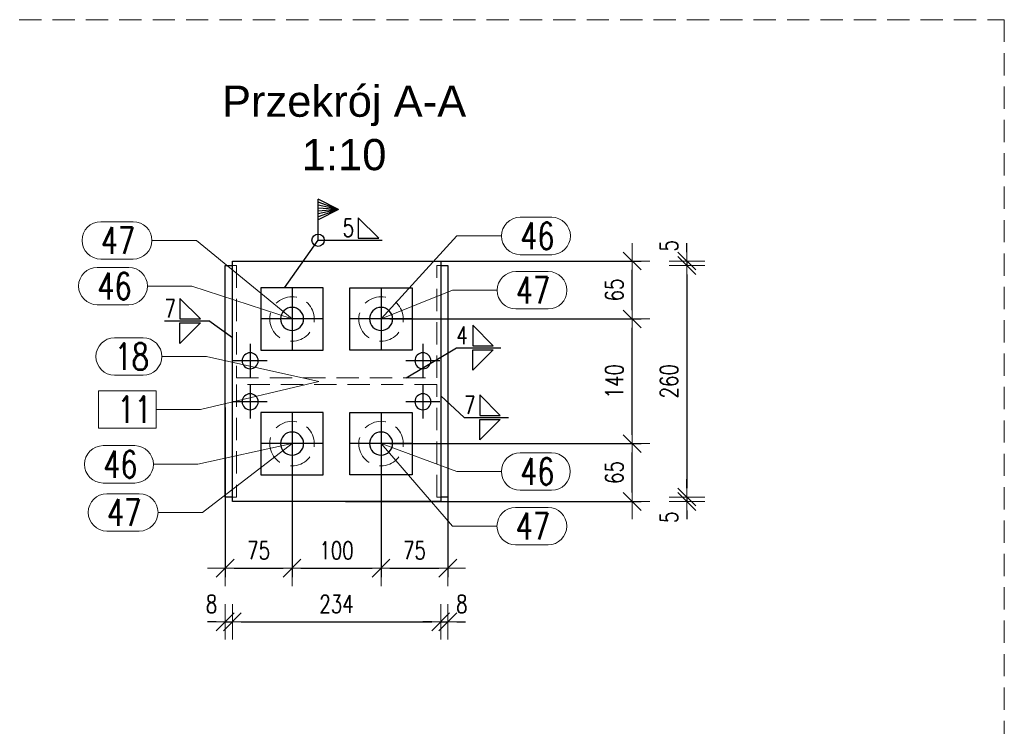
# Model space of a CAD drawing. Header units: millimetres. Extents: x 2097 to 3301, y 14853 to 15503.
# Tile 76 of 97: x 3058 to 3169, y 15093 to 15173. Entities that reach past the tile are written whole.
import ezdxf
from ezdxf.enums import TextEntityAlignment as Align

# ---------------------------------------------------------------- set-up
doc = ezdxf.new("R2010")
doc.units = ezdxf.units.MM
doc.header["$LTSCALE"] = 10
doc.linetypes.add('HIDDEN', pattern=[0.375, 0.25, -0.125])
doc.linetypes.add('MITTE', pattern=[2, 1.25, -0.25, 0.25, -0.25])
doc.layers.get('Defpoints').update_dxf_attribs({"color": 1})
for name, color, linetype, lineweight in [('PS_DIM', 4, 'Continuous', 13), ('PS_Hidden', 2, 'HIDDEN', 9), ('PS_Pos', 1, 'Continuous', 15), ('PS_SOLID', 7, 'Continuous', 30), ('PS_TEXT', 3, 'Continuous', 18)]:
    doc.layers.add(name, color=color, linetype=linetype, lineweight=lineweight)
doc.layers.add('PS_MID', color=5, linetype='MITTE')
doc.layers.add('PS_WELD', color=1, linetype='Continuous')
doc.styles.add('ARIAL', font='arial.ttf')
doc.styles.add('simplex', font='simplex.shx', dxfattribs={"width": 0.75})
doc.dimstyles.new('1_10_PRZ', dxfattribs={"dimtxt": 2, "dimasz": 1, "dimexe": 2, "dimexo": 5, "dimgap": 1, "dimtad": 1, "dimdec": 0, "dimlfac": 10, "dimtxsty": 'simplex', "dimblk": 'dimznak', "dimcen": 2, "dimse1": 1, "dimse2": 1, "dimclrt": 3, "dimadec": 1, "dimazin": 0, "dimtfac": 1, "dimtdec": 0, "dimtix": 1, "dimtmove": 2, "dimatfit": 3, "dimldrblk": 'dim-grot', "dimfxl": 1, "dimarcsym": 0})
doc.dimstyles.new('1_10_SC', dxfattribs={"dimtxt": 2, "dimasz": 1, "dimexe": 1, "dimexo": 1, "dimgap": 1, "dimtad": 1, "dimdec": 0, "dimlfac": 10, "dimtxsty": 'simplex', "dimblk": 'dimznak', "dimcen": 2, "dimclrd": 256, "dimclre": 256, "dimclrt": 3, "dimadec": 1, "dimazin": 0, "dimtfac": 1, "dimtdec": 0, "dimtix": 1, "dimtmove": 2, "dimatfit": 3, "dimldrblk": 'dim-grot', "dimfxl": 1, "dimarcsym": 0})

# ---------------------------------------------------------------- blocks, each defined once
blk = doc.blocks.new('dimznak')
at = {"color": 0}
for points in [[(0, 2), (0, -2)], [(-2, 0), (2, 0)]]:
    blk.add_lwpolyline(points, dxfattribs=at)
at = {"color": 2}
blk.add_lwpolyline([(1, 1), (-1, -1)], dxfattribs=at)
blk = doc.blocks.new('*D381')
at = {"layer": 'Defpoints', "color": 0, "transparency": 16777216}
for p in [(3099.07, 15125.25), (3127.27, 15125.25), (3094.07, 15118.75)]:
    blk.add_point(p, dxfattribs=at)
at = {"layer": 'PS_DIM', "lineweight": -2, "transparency": 16777216}
for p, q in [((3100.07, 15125.25), (3128.27, 15125.25)), ((3127.27, 15119.75), (3127.27, 15124.25)), ((3095.07, 15118.75), (3128.27, 15118.75))]:
    blk.add_line(p, q, dxfattribs=at)
for p, rotation in [((3127.27, 15125.25), 90), ((3127.27, 15118.75), 270)]:
    blk.add_blockref('dimznak', p, dxfattribs=dict(at, rotation=rotation))
at = {"layer": 'PS_DIM', "color": 3, "transparency": 16777216, "insert": (3125.27, 15122), "char_height": 2, "attachment_point": 5, "rotation": 90, "style": 'simplex'}
blk.add_mtext('65', dxfattribs=at)
blk = doc.blocks.new('dim-grot')
blk.add_hatch(color=256).paths.add_polyline_path([(0, 0), (-2, 0.5), (-2, -0.5)])
blk.add_lwpolyline([(0, 0), (-2, 0.5), (-2, -0.5), (0, 0)])
blk = doc.blocks.new('*D382')
at = {"layer": 'Defpoints', "color": 0, "transparency": 16777216}
for p in [(3099.07, 15139.25), (3127.27, 15139.25), (3099.07, 15125.25)]:
    blk.add_point(p, dxfattribs=at)
at = {"layer": 'PS_DIM', "lineweight": -2, "transparency": 16777216}
for p, q in [((3100.07, 15139.25), (3128.27, 15139.25)), ((3127.27, 15126.25), (3127.27, 15138.25)), ((3100.07, 15125.25), (3128.27, 15125.25))]:
    blk.add_line(p, q, dxfattribs=at)
for p, rotation in [((3127.27, 15139.25), 90), ((3127.27, 15125.25), 270)]:
    blk.add_blockref('dimznak', p, dxfattribs=dict(at, rotation=rotation))
at = {"layer": 'PS_DIM', "color": 3, "transparency": 16777216, "insert": (3125.27, 15132.25), "char_height": 2, "attachment_point": 5, "rotation": 90, "style": 'simplex'}
blk.add_mtext('140', dxfattribs=at)
blk = doc.blocks.new('*D383')
at = {"layer": 'Defpoints', "color": 0, "transparency": 16777216}
for p in [(3099.07, 15145.75), (3127.27, 15145.75), (3099.07, 15139.25)]:
    blk.add_point(p, dxfattribs=at)
at = {"layer": 'PS_DIM', "lineweight": -2, "transparency": 16777216}
for p, q in [((3100.07, 15145.75), (3128.27, 15145.75)), ((3127.27, 15140.25), (3127.27, 15144.75)), ((3100.07, 15139.25), (3128.27, 15139.25))]:
    blk.add_line(p, q, dxfattribs=at)
for p, rotation in [((3127.27, 15145.75), 90), ((3127.27, 15139.25), 270)]:
    blk.add_blockref('dimznak', p, dxfattribs=dict(at, rotation=rotation))
at = {"layer": 'PS_DIM', "color": 3, "transparency": 16777216, "insert": (3125.27, 15142.5), "char_height": 2, "attachment_point": 5, "rotation": 90, "style": 'simplex'}
blk.add_mtext('65', dxfattribs=at)
blk = doc.blocks.new('*D384')
at = {"layer": 'Defpoints', "color": 0, "transparency": 16777216}
for p in [(3103.13, 15145.75), (3105.32, 15145.25), (3133.42, 15145.25)]:
    blk.add_point(p, dxfattribs=at)
at = {"layer": 'PS_DIM', "color": 0, "lineweight": -2, "transparency": 16777216}
for p, q in [((3133.42, 15146.75), (3133.42, 15147.75)), ((3133.42, 15145.75), (3133.42, 15145.25)), ((3133.42, 15144.25), (3133.42, 15143.25))]:
    blk.add_line(p, q, dxfattribs=at)
for p, rotation in [((3133.42, 15145.75), 270), ((3133.42, 15145.25), 90)]:
    blk.add_blockref('dimznak', p, dxfattribs=dict(at, rotation=rotation))
at = {"layer": 'PS_DIM', "color": 3, "transparency": 16777216, "insert": (3131.42, 15147.46), "char_height": 2, "attachment_point": 5, "rotation": 90, "style": 'simplex'}
blk.add_mtext('5', dxfattribs=at)
blk = doc.blocks.new('*D385')
at = {"layer": 'Defpoints', "color": 0, "transparency": 16777216}
for p in [(3105.32, 15145.25), (3106.57, 15119.25), (3133.42, 15119.25)]:
    blk.add_point(p, dxfattribs=at)
at = {"layer": 'PS_DIM', "color": 0, "lineweight": -2, "transparency": 16777216}
blk.add_line((3133.42, 15144.25), (3133.42, 15120.25), dxfattribs=at)
for p, rotation in [((3133.42, 15145.25), 90), ((3133.42, 15119.25), 270)]:
    blk.add_blockref('dimznak', p, dxfattribs=dict(at, rotation=rotation))
at = {"layer": 'PS_DIM', "color": 3, "transparency": 16777216, "insert": (3131.42, 15132.25), "char_height": 2, "attachment_point": 5, "rotation": 90, "style": 'simplex'}
blk.add_mtext('260', dxfattribs=at)
blk = doc.blocks.new('*D386')
at = {"layer": 'Defpoints', "color": 0, "transparency": 16777216}
for p in [(3106.57, 15119.25), (3105.77, 15118.75), (3133.42, 15118.75)]:
    blk.add_point(p, dxfattribs=at)
at = {"layer": 'PS_DIM', "color": 0, "lineweight": -2, "transparency": 16777216}
for p, q in [((3133.42, 15120.25), (3133.42, 15121.25)), ((3133.42, 15119.25), (3133.42, 15118.75)), ((3133.42, 15117.75), (3133.42, 15116.75))]:
    blk.add_line(p, q, dxfattribs=at)
for p, rotation in [((3133.42, 15119.25), 270), ((3133.42, 15118.75), 90)]:
    blk.add_blockref('dimznak', p, dxfattribs=dict(at, rotation=rotation))
at = {"layer": 'PS_DIM', "color": 3, "transparency": 16777216, "insert": (3131.42, 15116.97), "char_height": 2, "attachment_point": 5, "rotation": 90, "style": 'simplex'}
blk.add_mtext('5', dxfattribs=at)
blk = doc.blocks.new('*D387')
at = {"layer": 'Defpoints', "color": 0, "transparency": 16777216}
for p in [(3081.57, 15130.31), (3089.07, 15128.75), (3089.07, 15111.25)]:
    blk.add_point(p, dxfattribs=at)
at = {"layer": 'PS_DIM', "lineweight": -2, "transparency": 16777216}
for p, q in [((3081.57, 15129.31), (3081.57, 15110.25)), ((3089.07, 15127.75), (3089.07, 15110.25)), ((3082.57, 15111.25), (3088.07, 15111.25))]:
    blk.add_line(p, q, dxfattribs=at)
at = {"layer": 'PS_DIM', "lineweight": -2, "transparency": 16777216, "rotation": 180}
blk.add_blockref('dimznak', (3081.57, 15111.25), dxfattribs=at)
at = {"layer": 'PS_DIM', "lineweight": -2, "transparency": 16777216}
blk.add_blockref('dimznak', (3089.07, 15111.25), dxfattribs=at)
at = {"layer": 'PS_DIM', "color": 3, "transparency": 16777216, "insert": (3085.32, 15113.25), "char_height": 2, "attachment_point": 5, "style": 'simplex'}
blk.add_mtext('75', dxfattribs=at)
blk = doc.blocks.new('*D388')
at = {"layer": 'Defpoints', "color": 0, "transparency": 16777216}
for p in [(3089.07, 15128.75), (3099.07, 15128.33), (3099.07, 15111.25)]:
    blk.add_point(p, dxfattribs=at)
at = {"layer": 'PS_DIM', "lineweight": -2, "transparency": 16777216}
for p, q in [((3089.07, 15127.75), (3089.07, 15110.25)), ((3099.07, 15127.33), (3099.07, 15110.25)), ((3090.07, 15111.25), (3098.07, 15111.25))]:
    blk.add_line(p, q, dxfattribs=at)
at = {"layer": 'PS_DIM', "lineweight": -2, "transparency": 16777216, "rotation": 180}
blk.add_blockref('dimznak', (3089.07, 15111.25), dxfattribs=at)
at = {"layer": 'PS_DIM', "lineweight": -2, "transparency": 16777216}
blk.add_blockref('dimznak', (3099.07, 15111.25), dxfattribs=at)
at = {"layer": 'PS_DIM', "color": 3, "transparency": 16777216, "insert": (3094.07, 15113.25), "char_height": 2, "attachment_point": 5, "style": 'simplex'}
blk.add_mtext('100', dxfattribs=at)
blk = doc.blocks.new('*D389')
at = {"layer": 'Defpoints', "color": 0, "transparency": 16777216}
for p in [(3106.57, 15129.18), (3099.07, 15128.33), (3106.57, 15111.25)]:
    blk.add_point(p, dxfattribs=at)
at = {"layer": 'PS_DIM', "lineweight": -2, "transparency": 16777216}
for p, q in [((3106.57, 15128.18), (3106.57, 15110.25)), ((3099.07, 15127.33), (3099.07, 15110.25)), ((3100.07, 15111.25), (3105.57, 15111.25))]:
    blk.add_line(p, q, dxfattribs=at)
at = {"layer": 'PS_DIM', "lineweight": -2, "transparency": 16777216, "rotation": 180}
blk.add_blockref('dimznak', (3099.07, 15111.25), dxfattribs=at)
at = {"layer": 'PS_DIM', "lineweight": -2, "transparency": 16777216}
blk.add_blockref('dimznak', (3106.57, 15111.25), dxfattribs=at)
at = {"layer": 'PS_DIM', "color": 3, "transparency": 16777216, "insert": (3102.82, 15113.25), "char_height": 2, "attachment_point": 5, "style": 'simplex'}
blk.add_mtext('75', dxfattribs=at)
blk = doc.blocks.new('*D390')
at = {"layer": 'Defpoints', "color": 0, "transparency": 16777216}
for p in [(3081.57, 15125.31), (3082.37, 15125.31), (3082.37, 15105.23)]:
    blk.add_point(p, dxfattribs=at)
at = {"layer": 'PS_DIM', "color": 0, "lineweight": -2, "transparency": 16777216}
for p, q in [((3080.57, 15105.23), (3079.57, 15105.23)), ((3081.57, 15105.23), (3082.37, 15105.23)), ((3083.37, 15105.23), (3084.37, 15105.23))]:
    blk.add_line(p, q, dxfattribs=at)
blk.add_blockref('dimznak', (3081.57, 15105.23), dxfattribs=at)
at = {"layer": 'PS_DIM', "color": 0, "lineweight": -2, "transparency": 16777216, "rotation": 180}
blk.add_blockref('dimznak', (3082.37, 15105.23), dxfattribs=at)
at = {"layer": 'PS_DIM', "color": 3, "transparency": 16777216, "insert": (3080.03, 15107.23), "char_height": 2, "attachment_point": 5, "style": 'simplex'}
blk.add_mtext('8', dxfattribs=at)
blk = doc.blocks.new('*D391')
at = {"layer": 'Defpoints', "color": 0, "transparency": 16777216}
for p in [(3105.77, 15127.64), (3082.37, 15125.31), (3105.77, 15105.23)]:
    blk.add_point(p, dxfattribs=at)
at = {"layer": 'PS_DIM', "color": 0, "lineweight": -2, "transparency": 16777216}
blk.add_line((3083.37, 15105.23), (3104.77, 15105.23), dxfattribs=at)
at = {"layer": 'PS_DIM', "color": 0, "lineweight": -2, "transparency": 16777216, "rotation": 180}
blk.add_blockref('dimznak', (3082.37, 15105.23), dxfattribs=at)
at = {"layer": 'PS_DIM', "color": 0, "lineweight": -2, "transparency": 16777216}
blk.add_blockref('dimznak', (3105.77, 15105.23), dxfattribs=at)
at = {"layer": 'PS_DIM', "color": 3, "transparency": 16777216, "insert": (3094.07, 15107.23), "char_height": 2, "attachment_point": 5, "style": 'simplex'}
blk.add_mtext('234', dxfattribs=at)
blk = doc.blocks.new('*D392')
at = {"layer": 'Defpoints', "color": 0, "transparency": 16777216}
for p in [(3105.77, 15127.64), (3106.57, 15127.64), (3106.57, 15105.23)]:
    blk.add_point(p, dxfattribs=at)
at = {"layer": 'PS_DIM', "color": 0, "lineweight": -2, "transparency": 16777216}
for p, q in [((3104.77, 15105.23), (3103.77, 15105.23)), ((3105.77, 15105.23), (3106.57, 15105.23)), ((3107.57, 15105.23), (3108.57, 15105.23))]:
    blk.add_line(p, q, dxfattribs=at)
blk.add_blockref('dimznak', (3105.77, 15105.23), dxfattribs=at)
at = {"layer": 'PS_DIM', "color": 0, "lineweight": -2, "transparency": 16777216, "rotation": 180}
blk.add_blockref('dimznak', (3106.57, 15105.23), dxfattribs=at)
at = {"layer": 'PS_DIM', "color": 3, "transparency": 16777216, "insert": (3108.14, 15107.23), "char_height": 2, "attachment_point": 5, "style": 'simplex'}
blk.add_mtext('8', dxfattribs=at)
blk = doc.blocks.new('Przekrój')
at = {"layer": 'PS_DIM', "style": 'ARIAL', "flags": 4}
for tag, p in [('PRZEKRÓJ', (7.89, 7.75)), ('SKALA', (7.89, 1.75))]:
    blk.add_attdef(tag, text='', height=3.5, dxfattribs=at).set_placement(p, align=Align.MIDDLE_CENTER)
blk = doc.blocks.new('*X861')
at = {"color": 1}
for p, q in [((3067.2, 15145.04), (3070.73, 15145.04)), ((3072.83, 15142.94), (3077.83, 15142.94)), ((3089.07, 15139.25), (3077.83, 15142.94)), ((3067.2, 15140.84), (3070.73, 15140.84))]:
    blk.add_line(p, q, dxfattribs=at)
for centre, start, end in [((3067.2, 15142.94), 90, 270), ((3070.73, 15142.94), 270, 90)]:
    blk.add_arc(centre, 2.1, start, end, dxfattribs=at)
at = {"color": 2, "style": 'simplex', "width": 0.75}
blk.add_text('46', height=3, dxfattribs=at).set_placement((3067.2, 15141.44))
blk = doc.blocks.new('*X862')
at = {"color": 1}
for p, q in [((3067.2, 15145.04), (3070.73, 15145.04)), ((3072.83, 15142.94), (3077.83, 15142.94)), ((3089.07, 15139.25), (3077.83, 15142.94)), ((3067.2, 15140.84), (3070.73, 15140.84))]:
    blk.add_line(p, q, dxfattribs=at)
for centre, start, end in [((3067.2, 15142.94), 90, 270), ((3070.73, 15142.94), 270, 90)]:
    blk.add_arc(centre, 2.1, start, end, dxfattribs=at)
at = {"color": 2, "style": 'simplex', "width": 0.75}
blk.add_text('46', height=3, dxfattribs=at).set_placement((3067.2, 15141.44))
blk = doc.blocks.new('*X863')
at = {"color": 1}
for p, q in [((3067.59, 15150.17), (3071.23, 15150.17)), ((3073.33, 15148.07), (3078.33, 15148.07)), ((3089.07, 15139.25), (3078.33, 15148.07)), ((3067.59, 15145.97), (3071.23, 15145.97))]:
    blk.add_line(p, q, dxfattribs=at)
for centre, start, end in [((3067.59, 15148.07), 90, 270), ((3071.23, 15148.07), 270, 90)]:
    blk.add_arc(centre, 2.1, start, end, dxfattribs=at)
at = {"color": 2, "style": 'simplex', "width": 0.75}
blk.add_text('47', height=3, dxfattribs=at).set_placement((3067.59, 15146.57))
blk = doc.blocks.new('*X864')
at = {"color": 1}
for p, q in [((3067.59, 15150.17), (3071.23, 15150.17)), ((3073.33, 15148.07), (3078.33, 15148.07)), ((3089.07, 15139.25), (3078.33, 15148.07)), ((3067.59, 15145.97), (3071.23, 15145.97))]:
    blk.add_line(p, q, dxfattribs=at)
for centre, start, end in [((3067.59, 15148.07), 90, 270), ((3071.23, 15148.07), 270, 90)]:
    blk.add_arc(centre, 2.1, start, end, dxfattribs=at)
at = {"color": 2, "style": 'simplex', "width": 0.75}
blk.add_text('47', height=3, dxfattribs=at).set_placement((3067.59, 15146.57))
blk = doc.blocks.new('*X865')
at = {"color": 1}
for p, q in [((3114.7, 15150.67), (3118.24, 15150.67)), ((3099.07, 15139.25), (3107.6, 15148.57)), ((3107.6, 15148.57), (3112.6, 15148.57)), ((3114.7, 15146.47), (3118.24, 15146.47))]:
    blk.add_line(p, q, dxfattribs=at)
for centre, start, end in [((3114.7, 15148.57), 90, 270), ((3118.24, 15148.57), 270, 90)]:
    blk.add_arc(centre, 2.1, start, end, dxfattribs=at)
at = {"color": 2, "style": 'simplex', "width": 0.75}
blk.add_text('46', height=3, dxfattribs=at).set_placement((3114.7, 15147.07))
blk = doc.blocks.new('*X866')
at = {"color": 1}
for p, q in [((3114.7, 15150.67), (3118.24, 15150.67)), ((3099.07, 15139.25), (3107.6, 15148.57)), ((3107.6, 15148.57), (3112.6, 15148.57)), ((3114.7, 15146.47), (3118.24, 15146.47))]:
    blk.add_line(p, q, dxfattribs=at)
for centre, start, end in [((3114.7, 15148.57), 90, 270), ((3118.24, 15148.57), 270, 90)]:
    blk.add_arc(centre, 2.1, start, end, dxfattribs=at)
at = {"color": 2, "style": 'simplex', "width": 0.75}
blk.add_text('46', height=3, dxfattribs=at).set_placement((3114.7, 15147.07))
blk = doc.blocks.new('*X867')
at = {"color": 1}
for p, q in [((3114.21, 15144.57), (3117.85, 15144.57)), ((3099.07, 15139.25), (3107.11, 15142.47)), ((3107.11, 15142.47), (3112.11, 15142.47)), ((3114.21, 15140.37), (3117.85, 15140.37))]:
    blk.add_line(p, q, dxfattribs=at)
for centre, start, end in [((3114.21, 15142.47), 90, 270), ((3117.85, 15142.47), 270, 90)]:
    blk.add_arc(centre, 2.1, start, end, dxfattribs=at)
at = {"color": 2, "style": 'simplex', "width": 0.75}
blk.add_text('47', height=3, dxfattribs=at).set_placement((3114.21, 15140.97))
blk = doc.blocks.new('*X868')
at = {"color": 1}
for p, q in [((3099.07, 15125.25), (3107.59, 15122.11)), ((3114.69, 15124.21), (3118.23, 15124.21)), ((3107.59, 15122.11), (3112.59, 15122.11)), ((3114.69, 15120.01), (3118.23, 15120.01))]:
    blk.add_line(p, q, dxfattribs=at)
for centre, start, end in [((3114.69, 15122.11), 90, 270), ((3118.23, 15122.11), 270, 90)]:
    blk.add_arc(centre, 2.1, start, end, dxfattribs=at)
at = {"color": 2, "style": 'simplex', "width": 0.75}
blk.add_text('46', height=3, dxfattribs=at).set_placement((3114.69, 15120.61))
blk = doc.blocks.new('*X869')
at = {"color": 1}
for p, q in [((3099.07, 15125.25), (3107.59, 15122.11)), ((3114.69, 15124.21), (3118.23, 15124.21)), ((3107.59, 15122.11), (3112.59, 15122.11)), ((3114.69, 15120.01), (3118.23, 15120.01))]:
    blk.add_line(p, q, dxfattribs=at)
for centre, start, end in [((3114.69, 15122.11), 90, 270), ((3118.23, 15122.11), 270, 90)]:
    blk.add_arc(centre, 2.1, start, end, dxfattribs=at)
at = {"color": 2, "style": 'simplex', "width": 0.75}
blk.add_text('46', height=3, dxfattribs=at).set_placement((3114.69, 15120.61))
blk = doc.blocks.new('*X870')
at = {"color": 1}
for p, q in [((3099.07, 15125.25), (3107.09, 15115.98)), ((3114.19, 15118.08), (3117.83, 15118.08)), ((3107.09, 15115.98), (3112.09, 15115.98)), ((3114.19, 15113.88), (3117.83, 15113.88))]:
    blk.add_line(p, q, dxfattribs=at)
for centre, start, end in [((3114.19, 15115.98), 90, 270), ((3117.83, 15115.98), 270, 90)]:
    blk.add_arc(centre, 2.1, start, end, dxfattribs=at)
at = {"color": 2, "style": 'simplex', "width": 0.75}
blk.add_text('47', height=3, dxfattribs=at).set_placement((3114.19, 15114.48))
blk = doc.blocks.new('*X871')
at = {"color": 1}
for p, q in [((3099.07, 15125.25), (3107.09, 15115.98)), ((3114.19, 15118.08), (3117.83, 15118.08)), ((3107.09, 15115.98), (3112.09, 15115.98)), ((3114.19, 15113.88), (3117.83, 15113.88))]:
    blk.add_line(p, q, dxfattribs=at)
for centre, start, end in [((3114.19, 15115.98), 90, 270), ((3117.83, 15115.98), 270, 90)]:
    blk.add_arc(centre, 2.1, start, end, dxfattribs=at)
at = {"color": 2, "style": 'simplex', "width": 0.75}
blk.add_text('47', height=3, dxfattribs=at).set_placement((3114.19, 15114.48))
blk = doc.blocks.new('*X872')
at = {"color": 1}
for p, q in [((3067.86, 15125.02), (3071.4, 15125.02)), ((3089.07, 15125.25), (3078.5, 15122.92)), ((3073.5, 15122.92), (3078.5, 15122.92)), ((3067.86, 15120.82), (3071.4, 15120.82))]:
    blk.add_line(p, q, dxfattribs=at)
for centre, start, end in [((3067.86, 15122.92), 90, 270), ((3071.4, 15122.92), 270, 90)]:
    blk.add_arc(centre, 2.1, start, end, dxfattribs=at)
at = {"color": 2, "style": 'simplex', "width": 0.75}
blk.add_text('46', height=3, dxfattribs=at).set_placement((3067.86, 15121.42))
blk = doc.blocks.new('*X873')
at = {"color": 1}
for p, q in [((3067.86, 15125.02), (3071.4, 15125.02)), ((3089.07, 15125.25), (3078.5, 15122.92)), ((3073.5, 15122.92), (3078.5, 15122.92)), ((3067.86, 15120.82), (3071.4, 15120.82))]:
    blk.add_line(p, q, dxfattribs=at)
for centre, start, end in [((3067.86, 15122.92), 90, 270), ((3071.4, 15122.92), 270, 90)]:
    blk.add_arc(centre, 2.1, start, end, dxfattribs=at)
at = {"color": 2, "style": 'simplex', "width": 0.75}
blk.add_text('46', height=3, dxfattribs=at).set_placement((3067.86, 15121.42))
blk = doc.blocks.new('*X874')
at = {"color": 1}
for p, q in [((3089.07, 15125.25), (3079.02, 15117.52)), ((3068.28, 15119.62), (3071.92, 15119.62)), ((3074.02, 15117.52), (3079.02, 15117.52)), ((3068.28, 15115.42), (3071.92, 15115.42))]:
    blk.add_line(p, q, dxfattribs=at)
for centre, start, end in [((3068.28, 15117.52), 90, 270), ((3071.92, 15117.52), 270, 90)]:
    blk.add_arc(centre, 2.1, start, end, dxfattribs=at)
at = {"color": 2, "style": 'simplex', "width": 0.75}
blk.add_text('47', height=3, dxfattribs=at).set_placement((3068.28, 15116.02))
blk = doc.blocks.new('*X875')
at = {"color": 1}
for p, q in [((3089.07, 15125.25), (3079.02, 15117.52)), ((3068.28, 15119.62), (3071.92, 15119.62)), ((3074.02, 15117.52), (3079.02, 15117.52)), ((3068.28, 15115.42), (3071.92, 15115.42))]:
    blk.add_line(p, q, dxfattribs=at)
for centre, start, end in [((3068.28, 15117.52), 90, 270), ((3071.92, 15117.52), 270, 90)]:
    blk.add_arc(centre, 2.1, start, end, dxfattribs=at)
at = {"color": 2, "style": 'simplex', "width": 0.75}
blk.add_text('47', height=3, dxfattribs=at).set_placement((3068.28, 15116.02))
blk = doc.blocks.new('*X876')
at = {"color": 1}
for p, q in [((3069.14, 15137.13), (3072.35, 15137.13)), ((3074.45, 15135.03), (3079.45, 15135.03)), ((3092.08, 15132.23), (3079.45, 15135.03)), ((3069.14, 15132.93), (3072.35, 15132.93))]:
    blk.add_line(p, q, dxfattribs=at)
for centre, start, end in [((3069.14, 15135.03), 90, 270), ((3072.35, 15135.03), 270, 90)]:
    blk.add_arc(centre, 2.1, start, end, dxfattribs=at)
at = {"color": 2, "style": 'simplex', "width": 0.75}
blk.add_text('18', height=3, dxfattribs=at).set_placement((3069.14, 15133.53))
blk = doc.blocks.new('*X877')
at = {"color": 1}
for p, q in [((3092.08, 15132.23), (3078.8, 15129.08)), ((3073.8, 15131.18), (3067.35, 15131.18)), ((3067.35, 15131.18), (3067.35, 15126.98)), ((3073.8, 15126.98), (3073.8, 15131.18)), ((3073.8, 15129.08), (3078.8, 15129.08)), ((3067.35, 15126.98), (3073.8, 15126.98))]:
    blk.add_line(p, q, dxfattribs=at)
at = {"color": 30, "style": 'simplex', "width": 0.75}
blk.add_text('11', height=3, dxfattribs=at).set_placement((3069.45, 15127.58))
blk = doc.blocks.new('*X883')
at = {"color": 3}
for p, q in [((3111.67, 15136.24), (3109.37, 15138.54)), ((3109.37, 15138.54), (3109.37, 15136.24)), ((3109.37, 15136.24), (3111.67, 15136.24)), ((3109.37, 15135.78), (3111.67, 15135.78)), ((3111.67, 15135.78), (3109.37, 15133.48)), ((3109.37, 15133.48), (3109.37, 15135.78))]:
    blk.add_line(p, q, dxfattribs=at)
at = {"color": 9}
for p, q in [((3101.88, 15132.63), (3107.53, 15136.01)), ((3107.53, 15136.01), (3112.53, 15136.01))]:
    blk.add_line(p, q, dxfattribs=at)
at = {"color": 2, "style": 'simplex', "width": 0.75}
blk.add_text('4', height=2, dxfattribs=at).set_placement((3107.53, 15136.41))
blk = doc.blocks.new('*X884')
at = {"color": 9}
for p, q in [((3105.77, 15130.63), (3108.39, 15128.19)), ((3108.39, 15128.19), (3113.39, 15128.19))]:
    blk.add_line(p, q, dxfattribs=at)
at = {"color": 3}
for p, q in [((3112.45, 15128.42), (3110.15, 15130.72)), ((3110.15, 15130.72), (3110.15, 15128.42)), ((3110.15, 15128.42), (3112.45, 15128.42)), ((3110.15, 15127.96), (3112.45, 15127.96)), ((3112.45, 15127.96), (3110.15, 15125.66)), ((3110.15, 15125.66), (3110.15, 15127.96))]:
    blk.add_line(p, q, dxfattribs=at)
at = {"color": 2, "style": 'simplex', "width": 0.75}
blk.add_text('7', height=2, dxfattribs=at).set_placement((3108.39, 15128.59))
blk = doc.blocks.new('*X885')
at = {"color": 9}
for p, q in [((3094.3, 15151.54), (3092, 15152.69)), ((3092, 15148.09), (3092, 15152.69)), ((3094.3, 15151.54), (3092, 15152.36)), ((3094.3, 15151.54), (3092, 15152.03)), ((3094.3, 15151.54), (3092, 15151.7)), ((3094.3, 15151.54), (3092, 15150.39)), ((3094.3, 15151.54), (3092, 15150.72)), ((3094.3, 15151.54), (3092, 15151.04)), ((3094.3, 15151.54), (3092, 15151.37)), ((3088.21, 15142.75), (3092, 15148.09)), ((3092, 15148.09), (3099.21, 15148.09))]:
    blk.add_line(p, q, dxfattribs=at)
at = {"color": 3}
for p, q in [((3098.81, 15148.32), (3096.51, 15150.62)), ((3096.51, 15150.62), (3096.51, 15148.32)), ((3096.51, 15148.32), (3098.81, 15148.32))]:
    blk.add_line(p, q, dxfattribs=at)
at = {"color": 9}
blk.add_circle((3092, 15148.09), 0.69, dxfattribs=at)
at = {"color": 2, "style": 'simplex', "width": 0.75}
blk.add_text('5', height=2, dxfattribs=at).set_placement((3094.76, 15148.49))
blk = doc.blocks.new('*X904')
at = {"color": 3}
for p, q in [((3078.78, 15139.26), (3076.48, 15141.56)), ((3076.48, 15141.56), (3076.48, 15139.26)), ((3076.48, 15139.26), (3078.78, 15139.26)), ((3076.48, 15138.8), (3078.78, 15138.8)), ((3078.78, 15138.8), (3076.48, 15136.5)), ((3076.48, 15136.5), (3076.48, 15138.8))]:
    blk.add_line(p, q, dxfattribs=at)
at = {"color": 9}
for p in [(3074.73, 15139.03), (3082.37, 15137.13)]:
    blk.add_line(p, (3079.73, 15139.03), dxfattribs=at)
at = {"color": 2, "style": 'simplex', "width": 0.75}
blk.add_text('7', height=2, dxfattribs=at).set_placement((3074.73, 15139.43))

msp = doc.modelspace()

# ---------------------------------------------------------------- linework, layer by layer
at = {"layer": 'PS_Hidden', "color": 2, "linetype": 'HIDDEN', "extrusion": (0, 1, 2.22045e-16)}
for p, q in [((3082.37, 15145.25), (3082.82, 15145.25)), ((3082.82, 15145.25), (3082.82, 15132.63)), ((3105.32, 15145.25), (3105.77, 15145.25)), ((3105.32, 15132.63), (3105.32, 15145.25)), ((3082.82, 15132.63), (3105.32, 15132.63)), ((3105.32, 15131.88), (3082.82, 15131.88)), ((3082.82, 15131.88), (3082.82, 15119.25)), ((3105.32, 15119.25), (3105.32, 15131.88)), ((3082.82, 15119.25), (3082.37, 15119.25)), ((3105.77, 15119.25), (3105.32, 15119.25))]:
    msp.add_line(p, q, dxfattribs=at)
at = {"layer": 'PS_Hidden', "color": 2, "linetype": 'HIDDEN'}
msp.add_lwpolyline([(3032.17, 15172.86), (3169.07, 15172.86), (3169.07, 14962.09), (3032.17, 14962.09)], close=True, dxfattribs=at)
at = {"layer": 'PS_Hidden', "color": 2, "linetype": 'HIDDEN', "extrusion": (1.22465e-16, 2.22045e-16, -1)}
for centre in [(-3089.07, 15139.25), (-3099.07, 15139.25), (-3089.07, 15125.25), (-3099.07, 15125.25)]:
    msp.add_circle(centre, 2.5, dxfattribs=at)
at = {"layer": 'PS_MID', "color": 5, "linetype": 'MITTE', "extrusion": (0, 1, 2.22045e-16)}
for p, q in [((3089.07, 15142.75), (3089.07, 15135.75)), ((3099.07, 15142.75), (3099.07, 15135.75)), ((3089.07, 15141.55), (3089.07, 15136.95)), ((3089.07, 15141.55), (3089.07, 15136.95)), ((3099.07, 15141.55), (3099.07, 15136.95)), ((3099.07, 15141.55), (3099.07, 15136.95)), ((3092.57, 15139.25), (3085.57, 15139.25)), ((3091.37, 15139.25), (3086.77, 15139.25)), ((3091.37, 15139.25), (3086.77, 15139.25)), ((3102.57, 15139.25), (3095.57, 15139.25)), ((3101.37, 15139.25), (3096.77, 15139.25)), ((3101.37, 15139.25), (3096.77, 15139.25)), ((3084.37, 15136.45), (3084.37, 15132.65)), ((3103.77, 15136.45), (3103.77, 15132.65)), ((3086.27, 15134.55), (3082.47, 15134.55)), ((3105.67, 15134.55), (3101.87, 15134.55)), ((3084.37, 15131.85), (3084.37, 15128.05)), ((3103.77, 15131.85), (3103.77, 15128.05)), ((3086.27, 15129.95), (3082.47, 15129.95)), ((3105.67, 15129.95), (3101.87, 15129.95)), ((3089.07, 15128.75), (3089.07, 15121.75)), ((3099.07, 15128.75), (3099.07, 15121.75)), ((3089.07, 15127.55), (3089.07, 15122.95)), ((3089.07, 15127.55), (3089.07, 15122.95)), ((3099.07, 15127.55), (3099.07, 15122.95)), ((3099.07, 15127.55), (3099.07, 15122.95)), ((3092.57, 15125.25), (3085.57, 15125.25)), ((3091.37, 15125.25), (3086.77, 15125.25)), ((3091.37, 15125.25), (3086.77, 15125.25)), ((3102.57, 15125.25), (3095.57, 15125.25)), ((3101.37, 15125.25), (3096.77, 15125.25)), ((3101.37, 15125.25), (3096.77, 15125.25))]:
    msp.add_line(p, q, dxfattribs=at)
at = {"layer": 'PS_SOLID', "color": 7, "linetype": 'Continuous', "extrusion": (0, 1, 2.22045e-16)}
for p, q in [((3082.37, 15118.75), (3082.37, 15145.75)), ((3082.37, 15145.75), (3105.77, 15145.75)), ((3105.77, 15145.75), (3105.77, 15118.75)), ((3081.57, 15119.25), (3081.57, 15145.25)), ((3081.57, 15145.25), (3082.37, 15145.25)), ((3105.77, 15145.25), (3106.57, 15145.25)), ((3106.57, 15145.25), (3106.57, 15119.25)), ((3085.57, 15142.75), (3085.57, 15135.75)), ((3092.57, 15142.75), (3085.57, 15142.75)), ((3092.57, 15135.75), (3092.57, 15142.75)), ((3095.57, 15135.75), (3095.57, 15142.75)), ((3095.57, 15142.75), (3102.57, 15142.75)), ((3102.57, 15142.75), (3102.57, 15135.75)), ((3085.57, 15135.75), (3092.57, 15135.75)), ((3102.57, 15135.75), (3095.57, 15135.75)), ((3085.57, 15128.75), (3085.57, 15121.75)), ((3092.57, 15128.75), (3085.57, 15128.75)), ((3092.57, 15121.75), (3092.57, 15128.75)), ((3095.57, 15121.75), (3095.57, 15128.75)), ((3095.57, 15128.75), (3102.57, 15128.75)), ((3102.57, 15128.75), (3102.57, 15121.75)), ((3085.57, 15121.75), (3092.57, 15121.75)), ((3102.57, 15121.75), (3095.57, 15121.75)), ((3082.37, 15119.25), (3081.57, 15119.25)), ((3106.57, 15119.25), (3105.77, 15119.25)), ((3105.77, 15118.75), (3082.37, 15118.75))]:
    msp.add_line(p, q, dxfattribs=at)
at = {"layer": 'PS_SOLID', "color": 7, "linetype": 'Continuous', "extrusion": (1.22465e-16, 2.22045e-16, -1)}
for centre, radius in [((-3089.07, 15139.25), 1.3), ((-3099.07, 15139.25), 1.3), ((-3084.37, 15134.55), 0.9), ((-3103.77, 15134.55), 0.9), ((-3084.37, 15129.95), 0.9), ((-3103.77, 15129.95), 0.9), ((-3089.07, 15125.25), 1.3), ((-3099.07, 15125.25), 1.3)]:
    msp.add_circle(centre, radius, dxfattribs=at)

# ---------------------------------------------------------------- block references
at = {"layer": 'PS_DIM'}
ref = msp.add_blockref('Przekrój', (3087.04, 15155.96), dxfattribs=at)
ref.add_attrib('PRZEKRÓJ', 'Przekrój A-A', dxfattribs={"layer": 'PS_TEXT', "height": 3.5, "style": 'ARIAL'}).set_placement((3094.92, 15163.71), align=Align.MIDDLE_CENTER)
ref.add_attrib('SKALA', '1:10', dxfattribs={"layer": 'PS_TEXT', "height": 3.5, "style": 'ARIAL'}).set_placement((3094.92, 15157.71), align=Align.MIDDLE_CENTER)
at = {"layer": 'PS_Pos'}
for name in ['*X863', '*X864', '*X865', '*X866', '*X861', '*X862', '*X867', '*X876', '*X877', '*X872', '*X873', '*X874', '*X875', '*X868', '*X869', '*X870', '*X871']:
    msp.add_blockref(name, (0, 0), dxfattribs=at)
at = {"layer": 'PS_WELD'}
for name in ['*X885', '*X904', '*X883', '*X884']:
    msp.add_blockref(name, (0, 0), dxfattribs=at)

# ---------------------------------------------------------------- dimensions: what is measured, and where the dimension line sits
at = {"layer": 'PS_DIM'}
for base, p1, p2, dimstyle, picture, middle in [((3127.27, 15145.75), (3099.07, 15139.25), (3099.07, 15145.75), '1_10_SC', '*D383', (3125.27, 15142.5)), ((3133.42, 15119.25), (3105.32, 15145.25), (3106.57, 15119.25), '1_10_PRZ', '*D385', (3131.42, 15132.25)), ((3127.27, 15139.25), (3099.07, 15125.25), (3099.07, 15139.25), '1_10_SC', '*D382', (3125.27, 15132.25)), ((3127.27, 15125.25), (3094.07, 15118.75), (3099.07, 15125.25), '1_10_SC', '*D381', (3125.27, 15122))]:
    dim = msp.add_linear_dim(base=base, p1=p1, p2=p2, angle=90, dimstyle=dimstyle, dxfattribs=at)
    dim.commit()
    dim.dimension.update_dxf_attribs({"geometry": picture, "text_midpoint": middle})
for base, p1, p2, picture, middle in [((3133.42, 15145.25), (3103.13, 15145.75), (3105.32, 15145.25), '*D384', (3131.42, 15147.46)), ((3133.42, 15118.75), (3106.57, 15119.25), (3105.77, 15118.75), '*D386', (3131.42, 15116.97))]:
    dim = msp.add_linear_dim(base=base, p1=p1, p2=p2, angle=90, dimstyle='1_10_PRZ', dxfattribs=at)
    dim.commit()
    dim.dimension.update_dxf_attribs({"geometry": picture, "text_midpoint": middle, "dimtype": 128})
for base, p1, p2, dimstyle, picture, middle in [((3089.07, 15111.25), (3081.57, 15130.31), (3089.07, 15128.75), '1_10_SC', '*D387', (3085.32, 15113.25)), ((3106.57, 15111.25), (3099.07, 15128.33), (3106.57, 15129.18), '1_10_SC', '*D389', (3102.82, 15113.25)), ((3099.07, 15111.25), (3089.07, 15128.75), (3099.07, 15128.33), '1_10_SC', '*D388', (3094.07, 15113.25)), ((3105.77, 15105.23), (3082.37, 15125.31), (3105.77, 15127.64), '1_10_PRZ', '*D391', (3094.07, 15107.23))]:
    dim = msp.add_linear_dim(base=base, p1=p1, p2=p2, dimstyle=dimstyle, dxfattribs=at)
    dim.commit()
    dim.dimension.update_dxf_attribs({"geometry": picture, "text_midpoint": middle})
for base, p1, p2, picture, middle in [((3106.57, 15105.23), (3105.77, 15127.64), (3106.57, 15127.64), '*D392', (3108.14, 15107.23)), ((3082.37, 15105.23), (3081.57, 15125.31), (3082.37, 15125.31), '*D390', (3080.03, 15107.23))]:
    dim = msp.add_linear_dim(base=base, p1=p1, p2=p2, dimstyle='1_10_PRZ', dxfattribs=at)
    dim.commit()
    dim.dimension.update_dxf_attribs({"geometry": picture, "text_midpoint": middle, "dimtype": 128})

doc.saveas('drawing.dxf')
